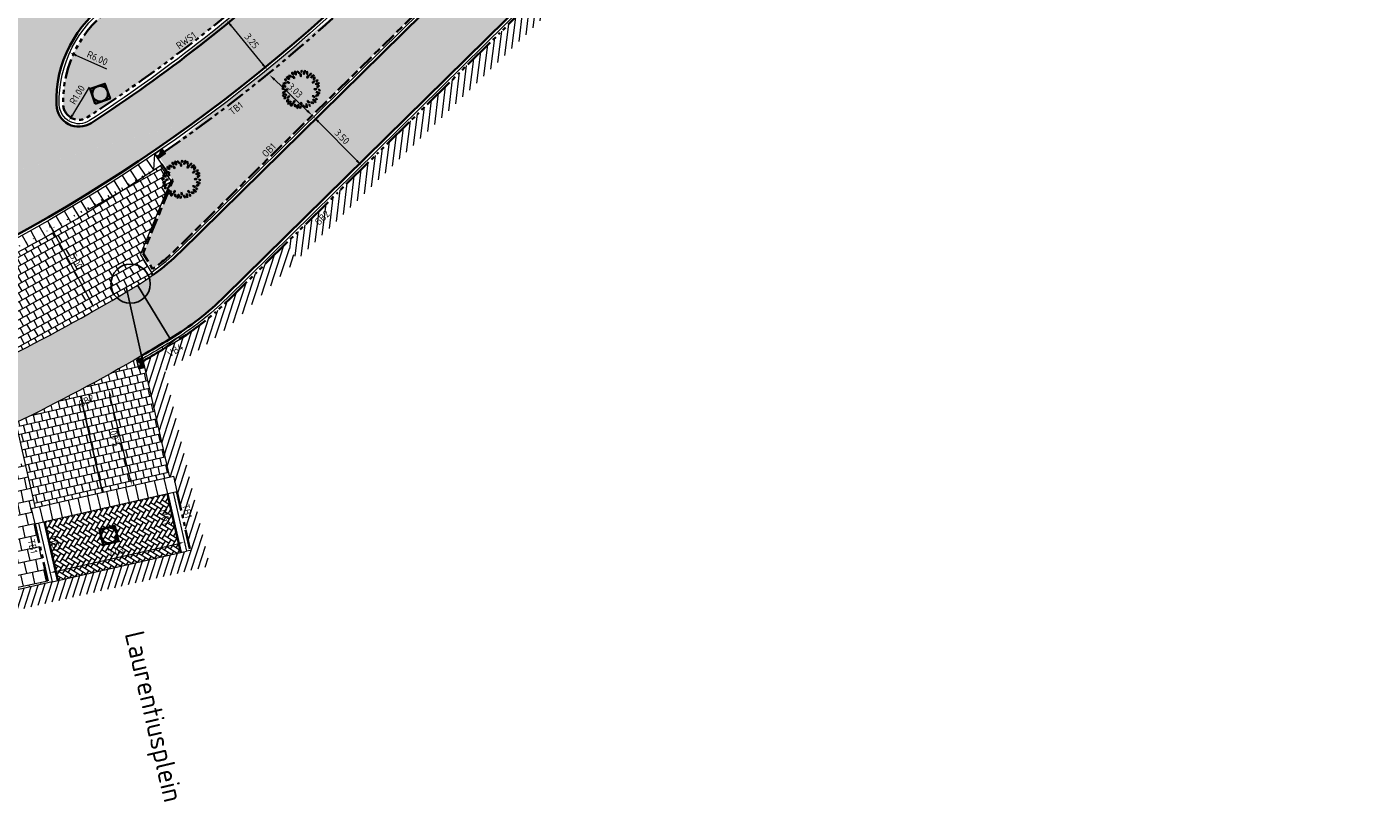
# Model space of a CAD drawing. Header units: metres. Extents: x 196651 to 397723, y 354703 to 710691.
# Tile 40 of 256: x 197595 to 197664, y 355962 to 356002. Entities that reach past the tile are written whole.
import ezdxf
from ezdxf.enums import TextEntityAlignment as Align

# ---------------------------------------------------------------- set-up
doc = ezdxf.new("R2010")
doc.units = ezdxf.units.M
doc.header["$MEASUREMENT"] = 0
for name, pattern in [('VH-OPSLUITBAND_100X200', [16, 8, -2, 4, -2]), ('VH-RIJWIELPADBAND_410X225', [28, 16, -2, 2, -2, 0, -2, 2, -2]), ('VH-RWSBAND_110X220', [24, 10, -2, 2, -2, 2, -2, 2, -2]), ('VH-TROTTOIRBAND_180-200', [20, 10, -2, 2, -2, 2, -2])]:
    doc.linetypes.add(name, pattern=pattern)
doc.layers.add('$0$X-XX-AL-HULPLIJNEN', color=4, linetype='Continuous', lineweight=25, plot=False)
doc.layers.add('X-XX-AL-HULPLIJNEN', color=4, linetype='Continuous', lineweight=25, plot=False)
for name, color, linetype, lineweight in [('B-WE-OG-BEBOUWING_STRAATNAAM-T35', 6, 'Continuous', 35), ('N-WE-GR-GRAS_BERM-A', 86, 'Continuous', 5), ('N-WE-RI-PUT_OPHOOGTEBRENGEN-G', 7, 'Continuous', 35), ('N-WE-VH-GOOT_TEGEL-G', 170, 'Continuous', 35), ('N-WE-VH-KANTOPSLUITING_OPSLUITBAND_100X200-G', 5, 'VH-OPSLUITBAND_100X200', 35), ('N-WE-VH-KANTOPSLUITING_RIJWIELPADBAND_410X250-G', 5, 'VH-RIJWIELPADBAND_410X225', 35), ('N-WE-VH-KANTOPSLUITING_TEKST-T', 7, 'VH-OPSLUITBAND_100X200', 35), ('N-WE-VH-KANTOPSLUITING_TROTTOIRBAND_180 200-G', 6, 'VH-TROTTOIRBAND_180-200', 35), ('N-WE-VH-KANTOPSLUITING_TROTTOIRBAND_RWS_110 220-G', 6, 'VH-RWSBAND_110X220', 35), ('N-WE-VH-KANTVERHARDING-G', 1, 'Continuous', 5), ('N-WE-VH-MOLGOOT_BETONSTRAATSTEEN-G', 6, 'Continuous', 35), ('N-WE-VH-VERHARDING_ASFALT_DEKLAAG-G_ZWART', 252, 'Continuous', 5), ('N-WE-VH-VERHARDING_HERSTRATEN-A', 252, 'Continuous', 5), ('N-WE-VH-VERHARDING_TEGEL-200X200X50-A', 252, 'Continuous', 18), ('N-WE-VH-VERHARDING_TEGEL-A', 252, 'Continuous', 5), ('X-XX-AL-AANPIJLING-M', 7, 'Continuous', 18)]:
    doc.layers.add(name, color=color, linetype=linetype, lineweight=lineweight)
for name, color, linetype in [('N-WE-GR-BOOM', 96, 'Continuous'), ('N-WE-RI-HWA_KOLK_STRAAT-S', 150, 'Continuous'), ('N-WE-RI-HWA_KOLK_TROTTOIR-S', 150, 'Continuous')]:
    doc.layers.add(name, color=color, linetype=linetype)
doc.layers.add('N-WE-VH-VERHARDING_ASFALT_DEKLAAG-G_ROOD', color=7, linetype='Continuous', lineweight=5, true_color=0xbf4040)
doc.layers.add('N-WE-VH-VERHARDING_BETONSTRAATSTRATEN_KEPER ROOD_A', color=7, linetype='Continuous', lineweight=5, true_color=0xaa5e60)
doc.styles.add('ATT', font='romans.shx')
doc.styles.add('NLCS-ISO', font='NLCS-ISO.ttf')
doc.styles.add('NLCS-ISO-M200-T18', font='NLCS-ISO.ttf')
doc.styles.add('NLCS-ISO-M200-T25', font='NLCS-ISO.ttf')
doc.dimstyles.new('NLCS-M200-T18-PIJL', dxfattribs={"dimscale": 0.2, "dimtxt": 1.8, "dimasz": 1.8, "dimexe": 2, "dimexo": 2, "dimgap": 0.7, "dimtad": 1, "dimzin": 0, "dimdsep": 46, "dimtxsty": 'NLCS-ISO-M200-T18', "dimcen": 0, "dimdle": 2, "dimse1": 1, "dimse2": 1, "dimclrd": 256, "dimclre": 256, "dimclrt": 256, "dimadec": 1, "dimazin": 0, "dimtfac": 1, "dimtofl": 0, "dimtmove": 1, "dimatfit": 0, "dimfxl": 2, "dimfxlon": 1, "dimtfillclr": 254, "dimtolj": 1, "dimtzin": 0, "dimlwd": 18, "dimlwe": 18, "dimarcsym": 0})
pattern_1 = [(0, (0, 0), (1, 1), [0.12, -0.8]), (45, (0.4, 0.2), (-0.113137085, 1.8667619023), [0.12, -0.8]), (30, (0.08, 0.12), (0.2274613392, 1.2860254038), [0.12, -0.8]), (15, (0.32, 0.48), (0.3856270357, 0.724494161), [0.12, -0.8]), (135, (0.16, 2), (-0.02828427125, -0.6505382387), [0.12, -0.8]), (150, (1.2, 0.4), (0.2156921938, -0.5864101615), [0.12, -0.8]), (165, (0.24, 0.04), (0.1434520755, -0.7010146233), [0.12, -0.8]), (85, (0.4, 0.4), (-0.8726773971, 1.0400164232), [0.12, -0.8]), (100, (0, 0), (-1.1121176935, 0.7787131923), [0.12, -0.8])]

# ---------------------------------------------------------------- blocks, each defined once
blk = doc.blocks.new('*D356')
at = {"layer": 'Defpoints', "color": 0, "ltscale": 0.2, "transparency": 16777216}
for p in [(197596.098, 355992.18), (197598.456, 355987.768), (197598.467, 355987.774)]:
    blk.add_point(p, dxfattribs=at)
at = {"layer": 'X-XX-AL-AANPIJLING-M', "linetype": 'Continuous', "lineweight": 18, "ltscale": 0.2, "transparency": 16777216}
blk.add_line((197596.258, 355991.858), (197598.286, 355988.086), dxfattribs=at)
at = {"layer": 'X-XX-AL-AANPIJLING-M', "ltscale": 0.2, "transparency": 16777216}
for points in [[(197596.311, 355991.886), (197596.205, 355991.829), (197596.088, 355992.175)], [(197598.338, 355988.114), (197598.233, 355988.057), (197598.456, 355987.768)]]:
    blk.add_solid(points, dxfattribs=at)
at = {"layer": 'X-XX-AL-AANPIJLING-M', "ltscale": 0.2, "transparency": 16777216, "insert": (197597.554, 355990.123), "char_height": 0.36, "attachment_point": 5, "rotation": 298.25722, "style": 'NLCS-ISO-M200-T18'}
blk.add_mtext('\\A1;5.00', dxfattribs=at)
blk = doc.blocks.new('TEKST TB')
at = {"style": 'NLCS-ISO'}
blk.add_attdef('TEKST_TROTTOIRBANDEN', text='', height=0.36, rotation=0.34071, dxfattribs=at).set_placement((0, 0), align=Align.BOTTOM_CENTER)
blk = doc.blocks.new('N-SRI-HWA-KOLK_TROTTOIR-SO')
blk.add_hatch(color=256).paths.add_polyline_path([(1.125, 0.75), (-1.125, 0.75), (-1.125, -0.75)])
blk.add_line((-1.125, -0.75), (1.125, 0.75))
at = {"flags": 128}
blk.add_lwpolyline([(-1.125, -0.75), (1.125, -0.75), (1.125, 0.75), (-1.125, 0.75)], close=True, dxfattribs=at)
blk = doc.blocks.new('OP HOOGTE BRENGEN PUT')
at = {"layer": 'N-WE-RI-PUT_OPHOOGTEBRENGEN-G', "flags": 128}
blk.add_lwpolyline([(-0.4, -0.4), (-0.4, 0.4), (0.4, 0.4), (0.4, -0.4)], close=True, dxfattribs=at)
at = {"layer": 'N-WE-RI-PUT_OPHOOGTEBRENGEN-G'}
blk.add_circle((0, 0), 0.4, dxfattribs=at)
blk = doc.blocks.new('*D1769')
at = {"layer": 'Defpoints', "color": 0, "ltscale": 0.2, "transparency": 16777216}
for p in [(197602.831, 355976.832), (197603.067, 355975.795), (197595.977, 355975.27)]:
    blk.add_point(p, dxfattribs=at)
at = {"layer": 'X-XX-AL-AANPIJLING-M', "linetype": 'Continuous', "lineweight": 18, "ltscale": 0.2, "transparency": 16777216}
blk.add_line((197596.565, 355974.313), (197602.716, 355975.715), dxfattribs=at)
at = {"layer": 'X-XX-AL-AANPIJLING-M', "ltscale": 0.2, "transparency": 16777216}
for points in [[(197602.703, 355975.774), (197602.73, 355975.657), (197603.067, 355975.795)], [(197596.551, 355974.371), (197596.578, 355974.254), (197596.214, 355974.233)]]:
    blk.add_solid(points, dxfattribs=at)
at = {"layer": 'X-XX-AL-AANPIJLING-M', "ltscale": 0.2, "transparency": 16777216, "insert": (197599.569, 355975.326), "char_height": 0.36, "attachment_point": 5, "rotation": 12.84249, "style": 'NLCS-ISO-M200-T18'}
blk.add_mtext('\\A1;7.03', dxfattribs=at)
blk = doc.blocks.new('*D314')
at = {"layer": 'Defpoints', "color": 0, "ltscale": 0.2, "transparency": 16777216}
for p in [(197605.223, 356002.417), (197607.282, 355999.901), (197607.282, 355999.901)]:
    blk.add_point(p, dxfattribs=at)
at = {"layer": 'X-XX-AL-AANPIJLING-M', "linetype": 'Continuous', "lineweight": 18, "ltscale": 0.2, "transparency": 16777216}
blk.add_line((197605.451, 356002.139), (197607.054, 356000.18), dxfattribs=at)
at = {"layer": 'X-XX-AL-AANPIJLING-M', "ltscale": 0.2, "transparency": 16777216}
for points in [[(197605.498, 356002.177), (197605.405, 356002.101), (197605.223, 356002.417)], [(197607.101, 356000.217), (197607.008, 356000.142), (197607.282, 355999.901)]]:
    blk.add_solid(points, dxfattribs=at)
at = {"layer": 'X-XX-AL-AANPIJLING-M', "ltscale": 0.2, "transparency": 16777216, "insert": (197606.501, 356001.362), "char_height": 0.36, "attachment_point": 5, "rotation": 309.28896, "style": 'NLCS-ISO-M200-T18'}
blk.add_mtext('\\A1;3.25', dxfattribs=at)
blk = doc.blocks.new('*D2096')
at = {"layer": 'Defpoints', "color": 0, "ltscale": 0.2, "transparency": 16777216}
for p in [(197607.738, 356000.003), (197609.934, 355997.917), (197609.591, 355997.557)]:
    blk.add_point(p, dxfattribs=at)
at = {"layer": 'X-XX-AL-AANPIJLING-M', "linetype": 'Continuous', "lineweight": 18, "ltscale": 0.2, "transparency": 16777216}
blk.add_line((197607.657, 355999.395), (197609.33, 355997.805), dxfattribs=at)
at = {"layer": 'X-XX-AL-AANPIJLING-M', "ltscale": 0.2, "transparency": 16777216}
for points in [[(197607.698, 355999.439), (197607.616, 355999.352), (197607.396, 355999.643)], [(197609.372, 355997.849), (197609.289, 355997.762), (197609.591, 355997.557)]]:
    blk.add_solid(points, dxfattribs=at)
at = {"layer": 'X-XX-AL-AANPIJLING-M', "ltscale": 0.2, "transparency": 16777216, "insert": (197608.714, 355998.832), "char_height": 0.36, "attachment_point": 5, "rotation": 316.45978, "style": 'NLCS-ISO-M200-T18'}
blk.add_mtext('\\A1;3.03', dxfattribs=at)
blk = doc.blocks.new('*D284')
at = {"layer": 'Defpoints', "color": 0, "ltscale": 0.2, "transparency": 16777216}
for p in [(197609.65, 355997.497), (197612.106, 355995.004), (197612.106, 355995.004)]:
    blk.add_point(p, dxfattribs=at)
at = {"layer": 'X-XX-AL-AANPIJLING-M', "linetype": 'Continuous', "lineweight": 18, "ltscale": 0.2, "transparency": 16777216}
blk.add_line((197609.902, 355997.241), (197611.853, 355995.26), dxfattribs=at)
at = {"layer": 'X-XX-AL-AANPIJLING-M', "ltscale": 0.2, "transparency": 16777216}
for points in [[(197609.945, 355997.283), (197609.86, 355997.199), (197609.65, 355997.497)], [(197611.896, 355995.302), (197611.811, 355995.218), (197612.106, 355995.004)]]:
    blk.add_solid(points, dxfattribs=at)
at = {"layer": 'X-XX-AL-AANPIJLING-M', "ltscale": 0.2, "transparency": 16777216, "insert": (197611.106, 355996.475), "char_height": 0.36, "attachment_point": 5, "rotation": 314.56753, "style": 'NLCS-ISO-M200-T18'}
blk.add_mtext('\\A1;3.50', dxfattribs=at)
blk = doc.blocks.new('12PPLT06')
at = {"color": 0, "linetype": 'ByBlock'}
for centre, radius, start, end in [((-0.298, 0.299), 0.0582, 25.4537, 116.6852), ((-0.272, 0.376), 0.0582, 205.4537, 296.6852), ((-0.192, 0.414), 0.0451, 146.8151, 244.0193), ((-0.25, 0.399), 0.0451, 326.8151, 64.0193), ((-0.162, 0.334), 0.0557, 168.8066, 257.6391), ((-0.228, 0.29), 0.0557, 348.8066, 77.6391), ((-0.086, 0.428), 0.0835, 149.4737, 231.7586), ((-0.21, 0.405), 0.0835, 329.4737, 51.7586), ((-0.123, 0.388), 0.0817, 12.306, 79.6849), ((-0.029, 0.486), 0.0817, 192.306, 259.6849), ((0.041, 0.368), 0.0664, 145.5248, 220.8327), ((-0.064, 0.362), 0.0664, 325.5248, 40.8327), ((0.05, 0.45), 0.0524, 125.4093, 202.7101), ((-0.029, 0.473), 0.0524, 305.4093, 22.7101), ((0.177, 0.407), 0.114, 133.8117, 194.3077), ((-0.012, 0.461), 0.114, 313.8117, 14.3077), ((0.257, 0.429), 0.114, 163.4642, 212.7906), ((0.204, 0.305), 0.0573, 103.8914, 198.9039), ((0.052, 0.4), 0.114, 343.4642, 32.7906), ((0.136, 0.342), 0.0573, 283.8914, 18.9039), ((0.197, 0.428), 0.0672, 284.1004, 348.465), ((0.279, 0.349), 0.0672, 104.1004, 168.465), ((0.223, 0.413), 0.118, 280.3005, 340.4476), ((0.355, 0.258), 0.118, 100.3005, 160.4476), ((-0.475, -0.037), 0.063, 44.2576, 108.5927), ((-0.45, 0.067), 0.063, 224.2577, 288.5927), ((-0.456, 0.025), 0.08, 30.9482, 110.5784), ((-0.415, 0.141), 0.08, 210.9482, 290.5784), ((-0.403, 0.088), 0.0847, 69.7201, 135.6489), ((-0.434, 0.226), 0.0847, 249.7201, 315.6489), ((-0.381, 0.255), 0.0369, 163.4933, 274.4697), ((-0.414, 0.229), 0.0369, 343.4933, 94.4697), ((-0.368, -0.065), 0.0699, 60.5095, 129.292), ((-0.379, 0.248), 0.0818, 3.3189, 83.1904), ((-0.288, 0.334), 0.0818, 183.3189, 263.1904), ((-0.353, 0.134), 0.0631, 22.5723, 98.3335), ((-0.304, 0.22), 0.0631, 202.5723, 278.3335), ((0.283, 0.231), 0.0663, 266.0282, 341.3698), ((0.341, 0.144), 0.0663, 86.0282, 161.3698), ((0.38, 0.27), 0.064, 122.5817, 207.18), ((0.289, 0.295), 0.064, 302.5817, 27.18), ((0.366, -0.046), 0.065, 58.8748, 131.2135), ((0.357, 0.058), 0.065, 238.8748, 311.2135), ((0.43, 0.073), 0.0919, 64.7353, 140.5781), ((0.398, 0.214), 0.0919, 244.7353, 320.5781), ((0.413, 0.191), 0.0446, 59.9815, 155.6676), ((0.395, 0.248), 0.0446, 239.9815, 335.6676), ((0.397, 0.111), 0.0659, 270.2529, 353.5221), ((0.463, 0.038), 0.0659, 90.2529, 173.5221), ((-0.386, -0.131), 0.0923, 100.8762, 165.4479), ((-0.492, -0.017), 0.0923, 280.8762, 345.4479), ((-0.411, -0.196), 0.0728, 54.9745, 151.3792), ((-0.433, -0.102), 0.0728, 234.9745, 331.3792), ((-0.399, -0.266), 0.0584, 71.8192, 140.0818), ((-0.425, -0.173), 0.0584, 251.8192, 320.0818), ((-0.378, 0.05), 0.0699, 240.5095, 309.292), ((-0.301, -0.3), 0.065, 113.4753, 203.456), ((-0.386, -0.266), 0.065, 293.4753, 23.456), ((-0.296, -0.233), 0.0625, 87.1724, 157.2365), ((-0.351, -0.146), 0.0625, 267.1724, 337.2365), ((-0.25, -0.387), 0.0888, 91.6328, 172.0268), ((-0.34, -0.286), 0.0888, 271.6328, 352.0268), ((-0.121, -0.348), 0.0799, 122.8873, 186.7253), ((-0.244, -0.29), 0.0799, 302.8873, 6.7253), ((0.053, -0.36), 0.0628, 148.7877, 221.5977), ((-0.048, -0.37), 0.0628, 328.7877, 41.5977), ((0.222, -0.289), 0.0586, 173.65, 254.6514), ((0.148, -0.339), 0.0586, 353.65, 74.6514), ((0.258, -0.405), 0.0806, 38.6962, 106.2415), ((0.298, -0.277), 0.0806, 218.6962, 286.2415), ((0.296, -0.226), 0.0644, 28.8072, 103.9199), ((0.337, -0.133), 0.0644, 208.8072, 283.9199), ((0.392, -0.236), 0.0968, 186.5487, 256.8911), ((0.274, -0.341), 0.0968, 6.5487, 76.8911), ((0.425, -0.213), 0.0753, 71.3712, 141.7535), ((0.39, -0.095), 0.0753, 251.3712, 321.7535), ((0.41, -0.22), 0.0422, 179.2557, 267.6287), ((0.366, -0.262), 0.0422, 359.2557, 87.6287), ((0.407, -0.143), 0.0814, 29.1952, 106.7189), ((0.455, -0.025), 0.0814, 209.1952, 286.7189), ((0.45, -0.045), 0.0446, 28.1981, 112.1918), ((0.473, 0.017), 0.0446, 208.1981, 292.1918), ((-0.231, -0.408), 0.041, 76.5419, 193.4774), ((-0.261, -0.378), 0.041, 256.5419, 13.4774), ((-0.098, -0.398), 0.0759, 159.117, 230.3606), ((-0.218, -0.429), 0.0759, 339.117, 50.3606), ((-0.02, -0.454), 0.0906, 122.117, 201.7275), ((-0.152, -0.411), 0.0906, 302.117, 21.7275), ((0.021, -0.467), 0.0521, 129.7475, 206.0709), ((-0.059, -0.45), 0.0521, 309.7475, 26.0709), ((0.112, -0.398), 0.0705, 185.3196, 260.419), ((0.03, -0.474), 0.0705, 5.3196, 80.419), ((0.247, -0.395), 0.123, 165.2071, 218.3217), ((0.031, -0.44), 0.123, 345.2071, 38.3217), ((0.256, -0.394), 0.0536, 156.7754, 231.288), ((0.173, -0.415), 0.0536, 336.7754, 51.288)]:
    blk.add_arc(centre, radius, start, end, dxfattribs=at)
at = {"color": 0, "linetype": 'ByBlock', "style": 'ATT'}
for tag, p, flags in [('ITEM', (-0.911, -3.046), 3), ('ROOM_NUMBER', (-0.911, -4.379), 1)]:
    blk.add_attdef(tag, p, '', height=1, dxfattribs=dict(at, flags=flags))
blk = doc.blocks.new('*D1765')
at = {"layer": 'Defpoints', "color": 0, "transparency": 16777216}
for p in [(197597.222, 356000.778), (197602.686, 355998.298)]:
    blk.add_point(p, dxfattribs=at)
at = {"layer": 'X-XX-AL-AANPIJLING-M', "linetype": 'Continuous', "lineweight": 18, "transparency": 16777216}
blk.add_line((197599.116, 355999.918), (197597.55, 356000.629), dxfattribs=at)
at = {"layer": 'X-XX-AL-AANPIJLING-M', "transparency": 16777216}
blk.add_solid([(197597.575, 356000.684), (197597.525, 356000.574), (197597.222, 356000.778)], dxfattribs=at)
at = {"layer": 'X-XX-AL-AANPIJLING-M', "transparency": 16777216, "insert": (197598.629, 356000.491), "char_height": 0.36, "attachment_point": 5, "rotation": 335.58486, "style": 'NLCS-ISO-M200-T18'}
blk.add_mtext('\\A1;R6.00', dxfattribs=at)
blk = doc.blocks.new('*D1768')
at = {"layer": 'Defpoints', "color": 0, "transparency": 16777216}
for p in [(197597.688, 355998.142), (197597.173, 355997.285)]:
    blk.add_point(p, dxfattribs=at)
at = {"layer": 'X-XX-AL-AANPIJLING-M', "linetype": 'Continuous', "lineweight": 18, "transparency": 16777216}
blk.add_line((197598.207, 355999.006), (197597.359, 355997.594), dxfattribs=at)
at = {"layer": 'X-XX-AL-AANPIJLING-M', "transparency": 16777216}
blk.add_solid([(197597.307, 355997.625), (197597.41, 355997.563), (197597.173, 355997.285)], dxfattribs=at)
at = {"layer": 'X-XX-AL-AANPIJLING-M', "transparency": 16777216, "insert": (197597.601, 355998.619), "char_height": 0.36, "attachment_point": 5, "rotation": 59.00351, "style": 'NLCS-ISO-M200-T18'}
blk.add_mtext('\\A1;R1.00', dxfattribs=at)
blk = doc.blocks.new('N-SRI-HWA-KOLK_STRAAT_450X300-SO')
h = blk.add_hatch(color=256)
h.dxf.hatch_style = 1
h.paths.add_polyline_path([(0, 0), (-1.125, 0.75), (-1.125, -0.75)])
h.paths.add_polyline_path([(1.125, -0.75), (1.125, 0.75), (0, 0)])
for p, q in [((-1.125, -0.75), (1.125, 0.75)), ((1.125, -0.75), (-1.125, 0.75))]:
    blk.add_line(p, q)
at = {"flags": 128}
blk.add_lwpolyline([(-1.125, -0.75), (1.125, -0.75), (1.125, 0.75), (-1.125, 0.75)], close=True, dxfattribs=at)
blk = doc.blocks.new('*D1770')
at = {"layer": 'Defpoints', "color": 0, "transparency": 16777216}
for p in [(197597.706, 355983.223), (197599.204, 355983.587), (197598.892, 355978.334)]:
    blk.add_point(p, dxfattribs=at)
at = {"layer": 'X-XX-AL-AANPIJLING-M', "linetype": 'Continuous', "lineweight": 18, "transparency": 16777216}
blk.add_line((197600.305, 355979.048), (197599.289, 355983.237), dxfattribs=at)
at = {"layer": 'X-XX-AL-AANPIJLING-M', "transparency": 16777216}
for points in [[(197599.347, 355983.251), (197599.23, 355983.223), (197599.204, 355983.587)], [(197600.363, 355979.062), (197600.247, 355979.034), (197600.39, 355978.698)]]:
    blk.add_solid(points, dxfattribs=at)
at = {"layer": 'X-XX-AL-AANPIJLING-M', "transparency": 16777216, "insert": (197599.531, 355981.086), "char_height": 0.36, "attachment_point": 5, "rotation": 103.63848, "style": 'NLCS-ISO-M200-T18'}
blk.add_mtext('\\A1;5.00', dxfattribs=at)
blk = doc.blocks.new('*D1796')
at = {"layer": 'Defpoints', "color": 0, "transparency": 16777216}
for p in [(197656.525, 356038.204), (197542.918, 355978.731)]:
    blk.add_point(p, dxfattribs=at)
at = {"layer": 'X-XX-AL-AANPIJLING-M', "linetype": 'Continuous', "lineweight": 18, "transparency": 16777216}
blk.add_line((197654.299, 356037.039), (197656.206, 356038.037), dxfattribs=at)
at = {"layer": 'X-XX-AL-AANPIJLING-M', "transparency": 16777216}
blk.add_solid([(197656.178, 356038.09), (197656.234, 356037.984), (197656.525, 356038.204)], dxfattribs=at)
at = {"layer": 'X-XX-AL-AANPIJLING-M', "transparency": 16777216, "insert": (197654.945, 356037.738), "char_height": 0.36, "attachment_point": 5, "rotation": 27.63197, "style": 'NLCS-ISO-M200-T18'}
blk.add_mtext('\\A1;R128.23', dxfattribs=at)

msp = doc.modelspace()

# ---------------------------------------------------------------- hatches: boundary and pattern name
at = {"layer": 'N-WE-GR-GRAS_BERM-A'}
h = msp.add_hatch(dxfattribs=at)
h.set_pattern_fill('AGR-GRAS_01', color=256, scale=0.04, pattern_type=2)
h.set_pattern_definition(pattern_1)
h.paths.add_polyline_path([(197647.032, 356040.086), (197647.935, 356040.802), (197650.162, 356042.632), (197648.271, 356045.025), (197646.015, 356043.236), (197645.106, 356042.515, 0.001353), (197644.48, 356042.016, 0.017706), (197628.451, 356028.204), (197611.421, 356012.446, -0.036393), (197599.461, 356003.118, 0.25862), (197596.889, 355998.117, 0.584952), (197598.125, 355997.472, 0.042323), (197608.761, 356005.762), (197630.556, 356025.929, -0.017706), (197646.419, 356039.598, -0.001353)])
h = msp.add_hatch(dxfattribs=at)
h.set_pattern_fill('AGR-GRAS_01', color=256, scale=0.04, pattern_type=2)
h.set_pattern_definition(pattern_1)
edge = h.paths.add_edge_path()
edge.add_line((197600.956, 355990.527), (197601.445, 355989.72))
edge.add_arc((197594.362, 355999.282), 11.9, 306.52966, 314.56753)
edge.add_line((197602.712, 355990.804), (197619.15, 356006.996))
edge.add_line((197619.15, 356006.996), (197637.154, 356023.655))
edge.add_arc((197837.394, 355803.496), 297.6, 130.04202, 132.28738, ccw=False)
edge.add_arc((197653.732, 356022.21), 12, 120.79129, 130.5331, ccw=False)
edge.add_line((197647.589, 356032.519), (197653.563, 356036.079))
edge.add_line((197653.563, 356036.079), (197653.461, 356036.251))
edge.add_line((197653.461, 356036.251), (197654.664, 356036.968))
edge.add_line((197654.664, 356036.968), (197652.441, 356039.78))
edge.add_line((197652.441, 356039.78), (197650.205, 356037.942))
edge.add_line((197650.205, 356037.942), (197649.302, 356037.226))
edge.add_arc((197736.936, 355926.703), 141.05, 128.41108, 128.72127)
edge.add_arc((197831.423, 355808.854), 292.1, 128.72127, 132.77875)
edge.add_line((197633.037, 356023.25), (197611.243, 356003.082))
edge.add_arc((197554.597, 356064.298), 83.403, 304.66574, 312.77994, ccw=False)
edge.add_line((197602.035, 355995.7), (197602.092, 355995.618))
edge.add_line((197602.092, 355995.618), (197601.798, 355995.415))
edge.add_line((197601.798, 355995.415), (197602.339, 355994.633))
edge.add_line((197602.339, 355994.633), (197602.297, 355994.517))
edge.add_line((197602.297, 355994.517), (197602.48, 355994.249))
edge.add_line((197602.48, 355994.249), (197600.956, 355990.527))
at = {"layer": 'N-WE-VH-VERHARDING_ASFALT_DEKLAAG-G_ROOD'}
h = msp.add_hatch(color=256, dxfattribs=at)
edge = h.paths.add_edge_path()
edge.add_line((197649.304, 356029.641), (197657.055, 356034.26))
edge.add_line((197657.055, 356034.26), (197655.043, 356036.787))
edge.add_line((197655.043, 356036.787), (197647.665, 356032.39))
edge.add_arc((197653.732, 356022.21), 11.85, 120.79129, 130.5331)
edge.add_arc((197839.274, 355805.222), 297.35, 130.5331, 132.77875)
edge.add_line((197637.323, 356023.471), (197619.323, 356006.815))
edge.add_line((197619.323, 356006.815), (197606.198, 355993.886))
edge.add_line((197606.198, 355993.886), (197608.151, 355991.319))
edge.add_line((197608.151, 355991.319), (197621.531, 356004.498))
edge.add_line((197621.531, 356004.498), (197639.496, 356021.122))
edge.add_arc((197839.274, 355805.222), 294.15, 130.5331, 132.77892, ccw=False)
edge.add_arc((197653.732, 356022.21), 8.65, 120.79129, 130.5331, ccw=False)
h = msp.add_hatch(color=256, dxfattribs=at)
edge = h.paths.add_edge_path()
edge.add_arc((197554.279, 356074.199), 78.765, 289.46781, 302.26663)
edge.add_line((197596.328, 356007.598), (197595.187, 356009.184))
edge.add_arc((197554.279, 356074.199), 76.814, 289.48819, 302.17854, ccw=False)
edge.add_arc((197558.038, 356069.59), 71.243, 264.31617, 287.87448, ccw=False)
edge.add_arc((197551.904, 356007.558), 8.909, 253.09649, 264.0608, ccw=False)
edge.add_line((197549.314, 355999.034), (197549.097, 355997.183))
edge.add_arc((197558.994, 356064.96), 68.496, 261.69292, 288.32495)
h = msp.add_hatch(color=256, dxfattribs=at)
edge = h.paths.add_edge_path()
edge.add_line((197605.133, 355988.346), (197608.151, 355991.319))
edge.add_line((197608.151, 355991.319), (197606.198, 355993.886))
edge.add_line((197606.198, 355993.886), (197602.888, 355990.626))
edge.add_arc((197594.542, 355999.079), 11.879, 301.04645, 314.63486, ccw=False)
edge.add_line((197600.668, 355988.902), (197602.332, 355986.164))
edge.add_arc((197594.362, 355999.282), 15.35, 301.28142, 314.56753)
msp.add_hatch(color=256, dxfattribs=at).paths.add_polyline_path([(197602.332, 355986.164), (197600.67, 355988.898, -0.021959), (197593.668, 355985.054, -0.00171), (197593.109, 355984.781, -0.045418), (197591.048, 355984.004), (197578.077, 355980.418, -0.101149), (197543.205, 355978.036), (197542.786, 355974.913, 0.104882), (197579.992, 355977.627), (197591.901, 355980.92, 0.044662), (197594.463, 355981.881, 0.023797)])
at = {"layer": 'N-WE-VH-VERHARDING_ASFALT_DEKLAAG-G_ZWART'}
h = msp.add_hatch(color=256, dxfattribs=at)
edge = h.paths.add_edge_path()
edge.add_line((197651.146, 356039.168), (197649.313, 356041.481))
edge.add_line((197649.313, 356041.481), (197648.155, 356040.53))
edge.add_line((197648.155, 356040.53), (197647.249, 356039.812))
edge.add_arc((197736.934, 355926.703), 144.35, 128.41108, 128.72127)
edge.add_arc((197831.421, 355808.854), 295.4, 128.72127, 132.77875)
edge.add_line((197630.794, 356025.672), (197608.999, 356005.505))
edge.add_arc((197554.564, 356064.333), 80.15, 306.28204, 312.77875, ccw=False)
edge.add_line((197601.993, 355999.723), (197603.719, 355997.329))
edge.add_arc((197554.566, 356064.333), 83.1, 306.26287, 312.77875)
edge.add_line((197611.005, 356003.339), (197632.8, 356023.507))
edge.add_arc((197831.423, 355808.854), 292.45, 128.72127, 132.77875, ccw=False)
edge.add_arc((197736.936, 355926.703), 141.4, 128.41108, 128.72127, ccw=False)
edge.add_line((197649.084, 356037.5), (197649.986, 356038.215))
edge.add_line((197649.986, 356038.215), (197651.146, 356039.168))
h = msp.add_hatch(color=256, dxfattribs=at)
edge = h.paths.add_edge_path()
edge.add_arc((197541.452, 356089.833), 101.03, 301.12507, 303.75882)
edge.add_line((197597.594, 356005.838), (197599.317, 356003.443))
edge.add_arc((197541.45, 356089.833), 103.98, 303.78203, 303.81572, ccw=False)
edge.add_arc((197602.686, 355998.298), 6.15, 123.78203, 181.78249)
edge.add_arc((197597.688, 355998.142), 1.15, 181.78249, 303.08477)
edge.add_arc((197554.564, 356064.333), 80.15, 303.08477, 306.28204)
edge.add_line((197601.993, 355999.723), (197603.719, 355997.329))
edge.add_arc((197554.566, 356064.333), 83.1, 264.96511, 306.26287, ccw=False)
edge.add_arc((197545.946, 355965.91), 15.7, 85.15314, 95.47309)
edge.add_line((197544.449, 355981.538), (197544.978, 355985.045))
edge.add_arc((197549.097, 355998.059), 13.65, 252.4377, 265.28452)
edge.add_arc((197554.564, 356064.333), 80.15, 265.28452, 295.08339)
edge.add_arc((197588.054, 355992.784), 1.15, 295.09847, 413.83374)
edge.add_arc((197585.104, 355988.747), 6.15, 53.83374, 110.83739)
edge.add_arc((197560.895, 356052.352), 61.906, 290.56273, 290.83739, ccw=False)
edge.add_arc((197583.394, 355992.377), 2.15, 110.56273, 127.34273)
edge.add_line((197582.09, 355994.086), (197576.305, 355989.673))
edge.add_arc((197575.183, 355991.144), 1.85, 282.77781, 307.34273, ccw=False)
edge.add_arc((197563.295, 356043.563), 55.6, 278.45983, 282.77781, ccw=False)
edge.add_arc((197555.209, 356097.933), 110.568, 264.90742, 278.45983, ccw=False)
edge.add_line((197545.394, 355987.801), (197546.419, 355993.459))
edge.add_arc((197547.716, 356001.505), 8.15, 260.84372, 264.01085)
edge.add_arc((197555.23, 356097.712), 104.647, 265.41528, 268.2798)
edge.add_arc((197552.545, 356008.255), 15.15, 268.27433, 268.28072)
edge.add_arc((197555.23, 356097.712), 104.647, 268.28072, 278.45212)
edge.add_arc((197560.897, 356052.352), 58.956, 279.484, 303.7775)
at = {"layer": 'N-WE-VH-VERHARDING_BETONSTRAATSTRATEN_KEPER ROOD_A'}
h = msp.add_hatch(dxfattribs=at)
h.set_pattern_fill('AVH-BSS_KEIFORMAAT_ELLEBOOG', color=256, scale=2, angle=148, style=0, pattern_type=2)
h.set_pattern_definition([(148, (0, 0), (-0.28937314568, -0.0668070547), [0.63, -0.21]), (418, (-0.22257, -0.35618), (-0.28937314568, -0.0668070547), [0.63, -0.21])])
h.paths.add_polyline_path([(197602.881, 355975.264), (197602.196, 355978.267), (197595.927, 355976.838), (197596.612, 355973.835)])
at = {"layer": 'N-WE-VH-VERHARDING_HERSTRATEN-A', "lineweight": 9}
h = msp.add_hatch(dxfattribs=at)
h.set_pattern_fill('ANSI31', color=256, scale=2.5, angle=38)
h.set_pattern_definition([(83, (198071.14498, 356148.78235), (-0.31017067, 0.03808417), [])])
h.paths.add_polyline_path([(197646.803, 356027.304), (197647.483, 356026.569, 0.008162), (197640.36, 356020.191), (197622.411, 356003.583), (197608.837, 355990.211), (197608.246, 355991.033), (197621.721, 356004.306), (197639.681, 356020.925, -0.008134)])
h = msp.add_hatch(dxfattribs=at)
h.set_pattern_fill('ANSI31', color=256, scale=2.5, angle=27)
h.set_pattern_definition([(72, (198071.14498, 356148.78235), (-0.29720516, 0.09656781), [])])
edge = h.paths.add_edge_path()
edge.add_arc((197553.428, 356066.655), 95.453, 300.6566, 300.93216)
edge.add_line((197602.493, 355984.778), (197603.374, 355985.318))
edge.add_arc((197594.362, 355999.282), 16.62, 302.83796, 314.56753)
edge.add_line((197606.025, 355987.442), (197608.837, 355990.211))
edge.add_line((197608.837, 355990.211), (197608.246, 355991.033))
edge.add_line((197608.246, 355991.033), (197605.323, 355988.154))
edge.add_arc((197594.362, 355999.282), 15.62, 302.83796, 314.56753, ccw=False)
edge.add_line((197602.832, 355986.158), (197601.979, 355985.635))
edge.add_arc((197553.428, 356066.655), 94.453, 300.21491, 300.93216, ccw=False)
edge.add_line((197600.961, 355985.034), (197602.311, 355979.114))
edge.add_line((197602.311, 355979.114), (197602.506, 355979.158))
edge.add_line((197602.506, 355979.158), (197603.368, 355975.375))
edge.add_line((197603.368, 355975.375), (197603.173, 355975.33))
edge.add_line((197603.173, 355975.33), (197596.32, 355973.768))
edge.add_line((197596.32, 355973.768), (197593.746, 355973.178))
edge.add_line((197593.746, 355973.178), (197593.969, 355972.204))
edge.add_line((197593.969, 355972.204), (197596.542, 355972.793))
edge.add_line((197596.542, 355972.793), (197604.371, 355974.578))
edge.add_line((197604.371, 355974.578), (197602.099, 355984.543))
at = {"layer": 'N-WE-VH-VERHARDING_TEGEL-200X200X50-A'}
h = msp.add_hatch(dxfattribs=at)
h.set_pattern_fill('AVH-TEGEL_200X200_HALFST', color=256, scale=2, angle=119, pattern_type=2)
h.set_pattern_definition([(119, (0, 0), (-0.36884778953, 0.25288595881), [0.4, -0.4]), (209, (0, 0), (0.1939238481, -0.34984788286), [])])
edge = h.paths.add_edge_path()
edge.add_line((197587.948, 355986.332), (197591.765, 355985.607))
edge.add_line((197591.765, 355985.607), (197592.293, 355984.422))
edge.add_arc((197587.81, 355995.715), 12.15, 291.65165, 295.8576)
edge.add_line((197593.109, 355984.781), (197593.948, 355985.193))
edge.add_arc((197553.428, 356066.655), 90.983, 296.44608, 300.80434)
edge.add_line((197600.021, 355988.508), (197600.67, 355988.898))
edge.add_arc((197594.362, 355999.282), 12.15, 301.28142, 305.85629)
edge.add_line((197601.478, 355989.435), (197600.835, 355990.496))
edge.add_line((197600.835, 355990.496), (197602.368, 355994.237))
edge.add_line((197602.368, 355994.237), (197601.833, 355995.016))
edge.add_arc((197554.439, 356064.497), 84.106, 302.32327, 304.29892, ccw=False)
edge.add_arc((197554.686, 356064.114), 83.65, 295.88249, 302.32055, ccw=False)
edge.add_arc((197554.667, 356064.153), 83.694, 293.15449, 295.88213, ccw=False)
edge.add_line((197587.577, 355987.202), (197587.948, 355986.332))
h = msp.add_hatch(dxfattribs=at)
h.set_pattern_fill('AVH-TEGEL_200X200_HALFST', color=256, scale=2, angle=103, pattern_type=2)
h.set_pattern_definition([(103, (0, 0), (-0.28485443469, 0.34475781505), [0.4, -0.4]), (193, (0, 0), (0.08998042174, -0.3897480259), [])])
edge = h.paths.add_edge_path()
edge.add_arc((197553.565, 356066.388), 93.883, 295.82526, 300.27742)
edge.add_line((197600.9, 355985.311), (197601.772, 355981.478))
edge.add_line((197601.772, 355981.478), (197602.311, 355979.114))
edge.add_line((197602.311, 355979.114), (197595.457, 355977.551))
edge.add_line((197595.457, 355977.551), (197594.918, 355979.915))
edge.add_line((197594.918, 355979.915), (197594.53, 355981.614))
edge.add_arc((197594.495, 355981.747), 0.138, 284.84022, 463.28149)
at = {"layer": 'N-WE-VH-VERHARDING_TEGEL-A'}
h = msp.add_hatch(dxfattribs=at)
h.set_pattern_fill('AVH-TEGEL_300X300_HALFST', color=256, scale=2, angle=102, style=0, pattern_type=2)
h.set_pattern_definition([(102, (0, 0), (-0.4181912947, 0.5245150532), [0.6, -0.6]), (192, (0, 0), (0.1247470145, -0.5868885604), [])])
edge = h.paths.add_edge_path()
edge.add_line((197595.457, 355977.551), (197594.918, 355979.915))
edge.add_line((197594.918, 355979.915), (197591.808, 355977.476))
edge.add_arc((197590.274, 355974.898), 3, 13.03262, 59.24411, ccw=False)
edge.add_line((197593.197, 355975.575), (197593.231, 355975.427))
edge.add_line((197593.231, 355975.427), (197593.746, 355973.178))
edge.add_line((197593.746, 355973.178), (197596.125, 355973.723))
edge.add_line((197596.125, 355973.723), (197595.253, 355977.505))
edge.add_line((197595.253, 355977.505), (197595.457, 355977.551))

# ---------------------------------------------------------------- linework, layer by layer
at = {"layer": '$0$X-XX-AL-HULPLIJNEN', "flags": 128}
msp.add_lwpolyline([(197600.097, 355988.825), (197600.92, 355985.149)], dxfattribs=at)
at = {"layer": 'N-WE-VH-GOOT_TEGEL-G', "flags": 128}
for points in [[(197866.153, 356128.265, 0.326953), (197857.819, 356133.088), (197856.166, 356132.909, 0.061287), (197825.037, 356125.626, 0.012123), (197818.594, 356123.079), (197814.922, 356121.474), (197802.461, 356115.958), (197789.963, 356107.147), (197768.002, 356097.427), (197745.021, 356090.536), (197713.021, 356076.373, 0.0598), (197653.076, 356040.754), (197649.986, 356038.215), (197649.084, 356037.5, 0.001353), (197648.486, 356037.023, 0.017706), (197632.8, 356023.507), (197611.005, 356003.339, -0.211707), (197547.273, 355981.554, -0.211707)], [(197543.718, 356007.938, 0.425986), (197550.982, 355998.697, 0.103156), (197579.905, 356001.785, 0.101981), (197606.45, 356017.82), (197623.479, 356033.577, -0.020286), (197642.375, 356049.69, 0.039951), (197643.565, 356050.788), (197644.075, 356051.34, -0.043262), (197645.333, 356052.486, -0.058968), (197707.344, 356089.193)], [(197544.963, 355997.778, -0.122111), (197545.516, 355997.803, 0.00864), (197547.844, 355997.377, 0.121425), (197580.529, 355999.937, 0.102095), (197607.78, 356016.394), (197624.804, 356032.146, -0.020286), (197643.579, 356048.156, 0.008291), (197643.891, 356048.409), (197644.687, 356049.128), (197645.508, 356050.017, -0.019156), (197645.935, 356050.446, -0.437798), (197647.62, 356050.316), (197648.304, 356049.451)], [(197601.478, 355989.435, 0.038028), (197602.888, 355990.626), (197619.323, 356006.815), (197637.323, 356023.471, -0.009799), (197646.03, 356031.217, -0.042532), (197647.665, 356032.39), (197656.139, 356037.439, 0.453241), (197656.452, 356039.14), (197654.477, 356041.64)], [(197665.675, 356039.531, 0.000567), (197665.152, 356039.154, -0.021981), (197664.025, 356038.414), (197649.304, 356029.641, 0.042532), (197648.11, 356028.785, 0.009799), (197639.497, 356021.122), (197621.531, 356004.498), (197605.133, 355988.346, -0.058037), (197602.332, 355986.164, -0.00443), (197600.898, 355985.31)]]:
    msp.add_lwpolyline(points, format="xyb", dxfattribs=at)
msp.add_lwpolyline([(197645.797, 356043.51), (197649.884, 356046.75, -0.007081), (197653.209, 356049.31, -0.210861), (197658.019, 356050.546, -0.666746), (197658.504, 356048.479, 0.007659), (197651.245, 356043.069), (197648.155, 356040.53), (197647.249, 356039.812, 0.001353), (197646.638, 356039.324, 0.017706), (197630.794, 356025.672), (197608.999, 356005.505, -0.042323), (197598.316, 355997.179, -0.584952), (197596.539, 355998.106, -0.25862), (197599.266, 356003.409, 0.036388), (197611.185, 356012.704), (197628.213, 356028.461, -0.017706), (197644.261, 356042.289, -0.001353), (197644.888, 356042.789)], format="xyb", close=True, dxfattribs=at)
at = {"layer": 'N-WE-VH-KANTOPSLUITING_OPSLUITBAND_100X200-G', "ltscale": 0.1, "flags": 128}
msp.add_lwpolyline([(197653.512, 356036.165), (197647.537, 356032.605, 0.042532), (197645.868, 356031.407, 0.009799), (197637.154, 356023.655), (197619.15, 356006.996), (197602.712, 355990.804, -0.035086), (197601.445, 355989.72), (197600.956, 355990.527), (197602.48, 355994.249), (197601.916, 355995.073)], format="xyb", dxfattribs=at)
at = {"layer": 'N-WE-VH-KANTOPSLUITING_RIJWIELPADBAND_410X250-G', "ltscale": 0.1, "flags": 128}
for points in [[(197655.956, 356033.291), (197649.442, 356029.409, 0.042905), (197648.286, 356028.58, 0.009799), (197639.68, 356020.924), (197621.721, 356004.306), (197605.323, 355988.154, -0.051225), (197602.832, 355986.158, -0.051225)], [(197601.979, 355985.635, -0.00313), (197600.961, 355985.034)]]:
    msp.add_lwpolyline(points, format="xyb", dxfattribs=at)
at = {"layer": 'N-WE-VH-KANTOPSLUITING_TROTTOIRBAND_180 200-G', "ltscale": 0.1, "flags": 128}
msp.add_lwpolyline([(197654.32, 356036.763), (197654.664, 356036.968), (197653.061, 356038.995), (197652.441, 356039.78), (197650.205, 356037.942), (197649.302, 356037.226, 0.001353), (197648.705, 356036.75, 0.017706), (197633.037, 356023.25), (197611.243, 356003.082, -0.036758), (197601.662, 355995.443)], format="xyb", dxfattribs=at)
for points in [[(197602.684, 355978.378), (197603.368, 355975.375)], [(197595.44, 355976.727), (197596.125, 355973.724)]]:
    msp.add_lwpolyline(points, dxfattribs=at)
at = {"layer": 'N-WE-VH-KANTOPSLUITING_TROTTOIRBAND_RWS_110 220-G', "ltscale": 0.1, "flags": 128}
msp.add_lwpolyline([(197650.162, 356042.632), (197647.935, 356040.802), (197647.032, 356040.086, 0.001353), (197646.419, 356039.598, 0.017706), (197630.556, 356025.929), (197608.761, 356005.762, -0.042323), (197598.125, 355997.472, -0.584952), (197596.889, 355998.117, -0.25862), (197599.461, 356003.118, 0.036393), (197611.421, 356012.446), (197628.451, 356028.204, -0.017706), (197644.48, 356042.016, -0.001353), (197645.106, 356042.515), (197646.015, 356043.236), (197648.271, 356045.025)], format="xyb", close=True, dxfattribs=at)
at = {"layer": 'N-WE-VH-KANTVERHARDING-G', "flags": 128}
for points in [[(197745.073, 356090.395), (197713.081, 356076.236, 0.059798), (197653.169, 356040.637), (197650.08, 356038.098), (197649.178, 356037.382, 0.001353), (197648.58, 356036.906, 0.017706), (197632.902, 356023.397), (197611.107, 356003.229, -0.211707), (197547.26, 355981.404, -0.211707)], [(197550.997, 355998.846, 0.103149), (197579.857, 356001.927, 0.101974), (197606.348, 356017.93), (197623.377, 356033.687, -0.020286), (197642.283, 356049.808, 0.039951), (197643.455, 356050.89), (197643.965, 356051.442, -0.043262), (197645.242, 356052.605, -0.058968), (197707.284, 356089.331)], [(197546.386, 355993.617), (197547.256, 355996.865, -0.385763), (197547.82, 355997.229, 0.12143), (197580.578, 355999.796, 0.1021), (197607.882, 356016.283), (197624.906, 356032.036, -0.020286), (197643.672, 356048.038, 0.008291), (197643.987, 356048.294)], [(197601.4, 355989.563, 0.037795), (197602.783, 355990.733), (197619.219, 356006.923), (197637.222, 356023.581, -0.009799), (197645.933, 356031.331, -0.042532), (197647.589, 356032.519), (197656.062, 356037.568, 0.453241), (197656.334, 356039.047), (197654.359, 356041.547)], [(197621.636, 356004.392), (197605.239, 355988.239, -0.058037), (197602.41, 355986.035, -0.004554), (197600.933, 355985.156, -0.004554)], [(197587.485, 355987.162, 0.049294), (197601.913, 355995.071, 0.049294)], [(197592.293, 355984.422, 0.018354), (197593.109, 355984.781, 0.00171), (197593.668, 355985.054, 0.000402), (197593.8, 355985.119, 0.019932), (197600.164, 355988.593, 0.001624), (197600.67, 355988.898, 0.019942), (197601.478, 355989.434)], [(197600.898, 355985.31, -0.019365), (197594.463, 355981.881, -0.01915)]]:
    msp.add_lwpolyline(points, format="xyb", dxfattribs=at)
msp.add_lwpolyline([(197645.891, 356043.392), (197649.977, 356046.633, -0.007084), (197653.3, 356049.191, -0.210942), (197657.994, 356050.398, -0.666746), (197658.416, 356048.6, 0.007661), (197651.151, 356043.187), (197648.061, 356040.646), (197647.156, 356039.929, 0.001353), (197646.545, 356039.441, 0.017706), (197630.692, 356025.782), (197608.897, 356005.615, -0.042323), (197598.234, 355997.304, -0.584952), (197596.689, 355998.111, -0.25862), (197599.35, 356003.285, 0.03639), (197611.286, 356012.594), (197628.315, 356028.351, -0.017706), (197644.355, 356042.172, -0.001353), (197644.982, 356042.672)], format="xyb", close=True, dxfattribs=at)
for points in [[(197601.5, 355994.791), (197601.551, 355995.61)], [(197601.916, 355995.073), (197601.551, 355995.608)], [(197601.086, 355994.512), (197600.73, 355995.053)], [(197601.833, 355995.016), (197602.368, 355994.237), (197600.835, 355990.496)], [(197601.5, 355994.791), (197601.141, 355995.329)], [(197601.913, 355995.071), (197601.916, 355995.073)], [(197599.832, 355993.693), (197599.485, 355994.24)], [(197600.251, 355993.963), (197599.902, 355994.508)], [(197600.669, 355994.237), (197600.317, 355994.779)], [(197598.988, 355993.159), (197598.648, 355993.71)], [(197599.411, 355993.424), (197599.067, 355993.973)], [(197597.71, 355992.376), (197597.38, 355992.934)], [(197598.137, 355992.635), (197597.804, 355993.19)], [(197598.563, 355992.895), (197598.227, 355993.448)], [(197596.418, 355991.617), (197596.098, 355992.18)], [(197596.85, 355991.868), (197596.527, 355992.429)], [(197597.281, 355992.121), (197596.954, 355992.68)], [(197595.113, 355990.882), (197594.803, 355991.45)], [(197595.55, 355991.124), (197595.236, 355991.691)], [(197595.985, 355991.37), (197595.668, 355991.934)], [(197601.478, 355989.434), (197600.835, 355990.496)], [(197602.77, 355986.261), (197601.979, 355985.635)], [(197601.979, 355985.635), (197602.832, 355986.158)], [(197602.77, 355986.261), (197602.832, 355986.158)], [(197600.898, 355985.31), (197602.311, 355979.114)], [(197601.917, 355985.738), (197601.979, 355985.635)], [(197594.503, 355981.734), (197594.918, 355979.915), (197595.457, 355977.551)], [(197595.262, 355977.507), (197602.506, 355979.158)], [(197602.506, 355979.158), (197602.684, 355978.378)], [(197595.44, 355976.727), (197602.684, 355978.378)], [(197599.093, 355978.38), (197599.271, 355977.6)], [(197599.581, 355978.491), (197599.759, 355977.711)], [(197600.068, 355978.603), (197600.246, 355977.823)], [(197600.556, 355978.714), (197600.734, 355977.934)], [(197601.043, 355978.825), (197601.221, 355978.045)], [(197601.531, 355978.936), (197601.709, 355978.156)], [(197602.018, 355979.047), (197602.196, 355978.267)], [(197596.168, 355977.713), (197596.346, 355976.933)], [(197596.656, 355977.825), (197596.834, 355977.045)], [(197597.143, 355977.936), (197597.321, 355977.156)], [(197597.631, 355978.047), (197597.809, 355977.267)], [(197598.118, 355978.158), (197598.296, 355977.378)], [(197598.606, 355978.269), (197598.784, 355977.489)], [(197602.489, 355978.334), (197603.173, 355975.33)], [(197595.262, 355977.507), (197595.44, 355976.727)], [(197595.681, 355977.602), (197595.859, 355976.822)], [(197595.635, 355976.771), (197596.32, 355973.768)], [(197596.32, 355973.768), (197603.173, 355975.33)], [(197603.368, 355975.375), (197603.173, 355975.33)], [(197596.32, 355973.768), (197593.746, 355973.178)]]:
    msp.add_lwpolyline(points, dxfattribs=at)
at = {"layer": 'N-WE-VH-MOLGOOT_BETONSTRAATSTEEN-G', "flags": 128}
for points in [[(197602.196, 355978.267), (197602.881, 355975.264)], [(197595.927, 355976.838), (197596.612, 355973.835)]]:
    msp.add_lwpolyline(points, dxfattribs=at)
at = {"layer": 'X-XX-AL-HULPLIJNEN', "flags": 128}
for points in [[(197600.67, 355988.898), (197602.332, 355986.164)], [(197597.762, 355983.253), (197598.884, 355978.333)]]:
    msp.add_lwpolyline(points, dxfattribs=at)
at = {"layer": 'X-XX-AL-HULPLIJNEN'}
msp.add_circle((197600.323, 355988.98), 1, dxfattribs=at)

# ---------------------------------------------------------------- block references
at = {"layer": 'N-WE-GR-BOOM', "xscale": 2, "yscale": 2, "zscale": 2}
for p in [(197609.019, 355998.894), (197602.919, 355994.304)]:
    msp.add_blockref('12PPLT06', p, dxfattribs=at)
at = {"layer": 'N-WE-RI-HWA_KOLK_STRAAT-S', "xscale": 0.2, "yscale": 0.2, "zscale": 0.2, "rotation": 102.8424935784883}
msp.add_blockref('N-SRI-HWA-KOLK_STRAAT_450X300-SO', (197600.839, 355984.895), dxfattribs=at)
at = {"layer": 'N-WE-RI-HWA_KOLK_TROTTOIR-S', "xscale": 0.2000000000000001, "yscale": 0.2000000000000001, "zscale": 0.2000000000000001, "rotation": 214.5423510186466}
msp.add_blockref('N-SRI-HWA-KOLK_TROTTOIR-SO', (197601.821, 355995.614), dxfattribs=at)
at = {"layer": 'N-WE-RI-PUT_OPHOOGTEBRENGEN-G'}
for p, rotation in [((197598.77, 355998.673), 19.21), ((197599.222, 355976.139), 13.38003241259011)]:
    msp.add_blockref('OP HOOGTE BRENGEN PUT', p, dxfattribs=dict(at, rotation=rotation))
at = {"layer": 'N-WE-VH-KANTOPSLUITING_TEKST-T'}
for p, rotation, values in [((197603.318, 356001.159), 34.90276517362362, {'TEKST_TROTTOIRBANDEN': 'RWS1'}), ((197605.87, 355997.694), 37.59367822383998, {'TEKST_TROTTOIRBANDEN': 'TB1'}), ((197607.576, 355995.595), 44.56753259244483, {'TEKST_TROTTOIRBANDEN': 'OB1'}), ((197610.295, 355992.138), 44.56753259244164, {'TEKST_TROTTOIRBANDEN': 'GB2'}), ((197602.743, 355985.341), 31.51109977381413, {'TEKST_TROTTOIRBANDEN': 'VB4'}), ((197598.202, 355982.751), 28.08773829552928, {'TEKST_TROTTOIRBANDEN': 'OB2'}), ((197602.926, 355977.314), 282.8515291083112, {'TEKST_TROTTOIRBANDEN': 'TB1'}), ((197601.816, 355977.01), 282.8424935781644, {'TEKST_TROTTOIRBANDEN': 'MG1'}), ((197595.049, 355975.518), 282.8515291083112, {'TEKST_TROTTOIRBANDEN': 'TB1'}), ((197596.194, 355975.668), 282.8525676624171, {'TEKST_TROTTOIRBANDEN': 'MG1'})]:
    msp.add_blockref('TEKST TB', p, dxfattribs=dict(at, rotation=rotation)).add_auto_attribs(values)

# ---------------------------------------------------------------- texts
at = {"layer": 'B-WE-OG-BEBOUWING_STRAATNAAM-T35', "insert": (197601.372, 355966.867), "char_height": 1, "attachment_point": 5, "rotation": 283.2, "style": 'NLCS-ISO-M200-T25'}
msp.add_mtext('Laurentiusplein', dxfattribs=at)

# ---------------------------------------------------------------- dimensions: what is measured, and where the dimension line sits
at = {"layer": 'X-XX-AL-AANPIJLING-M'}
for center, mpoint, picture, middle in [((197542.918, 355978.731), (197656.525, 356038.204), '*D1796', (197655.093, 356037.455)), ((197602.686, 355998.298), (197597.222, 356000.778), '*D1765', (197598.497, 356000.199)), ((197597.688, 355998.142), (197597.173, 355997.285), '*D1768', (197597.876, 355998.454))]:
    dim = msp.add_radius_dim(center=center, mpoint=mpoint, dimstyle='NLCS-M200-T18-PIJL', dxfattribs=at)
    dim.commit()
    dim.dimension.update_dxf_attribs({"geometry": picture, "text_midpoint": middle, "dimtype": 164})
at = {"layer": 'X-XX-AL-AANPIJLING-M', "ltscale": 0.2}
for p1, p2, distance, picture, middle in [((197605.223, 356002.417), (197607.282, 355999.901), 0, '*D314', (197606.501, 356001.362)), ((197607.738, 356000.003), (197609.934, 355997.917), -0.497, '*D2096', (197608.714, 355998.832)), ((197609.65, 355997.497), (197612.106, 355995.004), 0, '*D284', (197611.106, 355996.475)), ((197596.098, 355992.18), (197598.467, 355987.774), -0.012, '*D356', (197597.554, 355990.123)), ((197595.977, 355975.27), (197602.831, 355976.832), -1.063, '*D1769', (197599.569, 355975.326))]:
    dim = msp.add_aligned_dim(p1=p1, p2=p2, distance=distance, dimstyle='NLCS-M200-T18-PIJL', dxfattribs=at)
    dim.commit()
    dim.dimension.update_dxf_attribs({"geometry": picture, "text_midpoint": middle})
at = {"layer": 'X-XX-AL-AANPIJLING-M'}
dim = msp.add_linear_dim(base=(197599.204, 355983.587), p1=(197598.892, 355978.334), p2=(197597.706, 355983.223), angle=103.63848, text='5.00', dimstyle='NLCS-M200-T18-PIJL', dxfattribs=at)
dim.commit()
dim.dimension.update_dxf_attribs({"geometry": '*D1770', "text_midpoint": (197599.22, 355981.011), "dimtype": 161})

doc.saveas('drawing.dxf')
